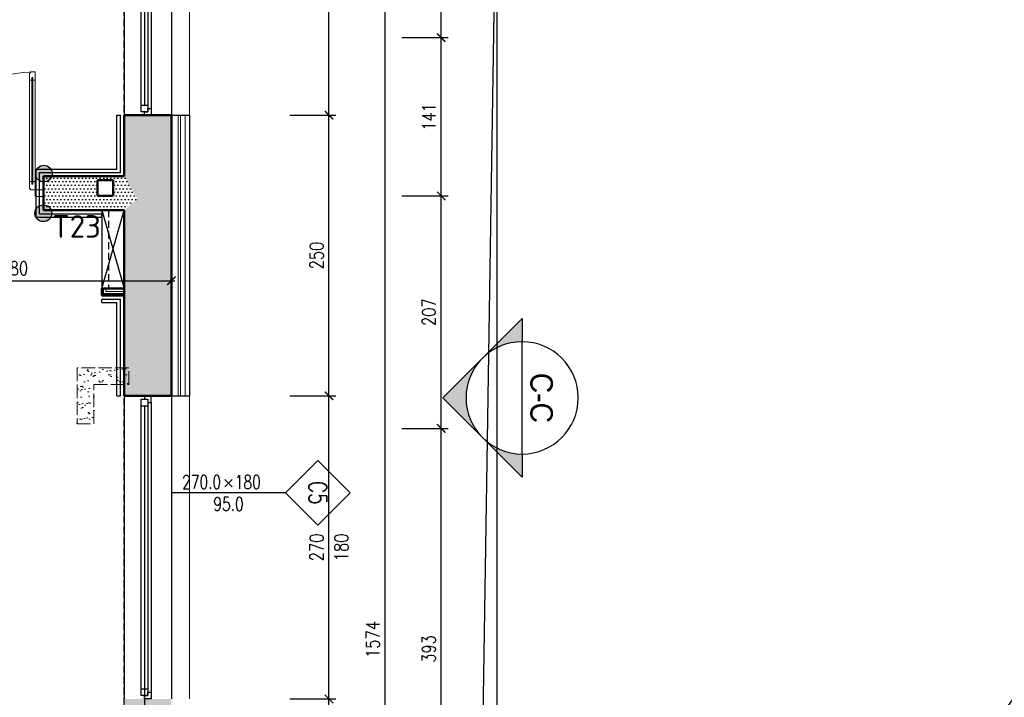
# Model space of a CAD drawing. Header units: millimetres. Extents: x 509 to 7952, y 243 to 5804.
# Tile 40 of 54: x 5448 to 6325, y 3170 to 3774. Entities that reach past the tile are written whole.
import ezdxf
from ezdxf.enums import TextEntityAlignment as Align

# ---------------------------------------------------------------- set-up
doc = ezdxf.new("R2010")
doc.units = ezdxf.units.MM
doc.linetypes.add('ACAD_ISO02W100', pattern=[15, 12, -3])
doc.linetypes.add('HIDDEN', pattern=[9.525, 6.35, -3.175])
for name, color, linetype in [('E_Tablice elektryczne - Opis', 1, 'Continuous'), ('E_Tablice elektryczne - Symbol', 1, 'Continuous'), ('WK-EtykOkna', 11, 'Continuous'), ('WK-Okna', 143, 'Continuous'), ('WK-OpisyDetali', 143, 'Continuous'), ('WK-Otwory', 9, 'Continuous'), ('WK-Poręcze', 252, 'Continuous'), ('WK-Wymiary', 8, 'Continuous'), ('WK-Ściany', 7, 'Continuous')]:
    doc.layers.add(name, color=color, linetype=linetype)
for name, color, linetype, lineweight in [('WK-izolacja termiczna II', 124, 'BATTING', 0), ('WK-widok', 8, 'Continuous', 0), ('WK-Wyburzenia', 6, 'Continuous', 5)]:
    doc.layers.add(name, color=color, linetype=linetype, lineweight=lineweight)
doc.layers.add('WK-Pomieszczenia', color=173, linetype='Continuous', plot=False)
doc.layers.add('WK-Uwagi', color=2, linetype='Continuous', plot=False)
doc.styles.add('Arial', font='micross.ttf', dxfattribs={"width": 0.9})
doc.styles.add('iso cp', font='isocpeur.ttf')
doc.styles.add('Romans', font='Romans.shx')
doc.styles.add('RomanS-Narrow', font='romans.shx', dxfattribs={"width": 0.8})
doc.styles.get("Standard").update_dxf_attribs({"font": 'ARIAL.TTF'})
doc.linetypes.add('BATTING', pattern='A,0.00254,-2.54,[134,ltypeshp.shx,S=2.54,R=0,X=-2.54,Y=0],-5.08,[134,ltypeshp.shx,S=2.54,R=180,X=2.54,Y=0],-2.54', length=10.16254)
doc.dimstyles.new('AEC Dimension 1-50', dxfattribs={"dimtxt": 12, "dimasz": 0.075, "dimexe": 6.25, "dimexo": 0, "dimgap": 5, "dimtad": 1, "dimdec": 1, "dimrnd": 0.5, "dimzin": 9, "dimdsep": 46, "dimtxsty": 'RomanS-Narrow', "dimblk": 'ARCHTICK', "dimcen": 0.125, "dimdle": 3.125, "dimclrd": 8, "dimclre": 8, "dimclrt": 256, "dimadec": 1, "dimazin": 0, "dimtfac": 1, "dimtdec": 1, "dimtmove": 2, "dimatfit": 2, "dimfxl": 0, "dimtolj": 1, "dimtzin": 0, "dimarcsym": 0})
doc.dimstyles.get("Standard").update_dxf_attribs({"dimtxt": 0.18, "dimasz": 0.18, "dimexe": 0.18, "dimexo": 0.0625, "dimgap": 0.09, "dimtad": 0, "dimtih": 1, "dimtoh": 1, "dimdec": 4, "dimzin": 0, "dimdsep": 46, "dimtxsty": 'Standard', "dimcen": 0.09, "dimadec": 0, "dimazin": 0, "dimtfac": 1, "dimtdec": 4, "dimtofl": 0, "dimtmove": 0, "dimatfit": 3, "dimfxl": 0, "dimtolj": 1, "dimtzin": 0, "dimarcsym": 0})
pattern_1 = [(360, (534.9164, 699.143), (1.5875, 3.175), [0, -3.175])]

# ---------------------------------------------------------------- blocks, each defined once
blk = doc.blocks.new('_ArchTick')
at = {"color": 0, "linetype": 'ByBlock', "const_width": 15}
blk.add_lwpolyline([(-50, -50), (50, 50)], dxfattribs=at)
blk = doc.blocks.new('*D726')
at = {"layer": 'Defpoints', "color": 0}
for p in [(6702.16, 3606.72), (6277.02, 3089.26), (6319.17, 3059.75)]:
    blk.add_point(p, dxfattribs=at)
at = {"layer": 'WK-Wymiary', "color": 8, "lineweight": -2, "ltscale": 1.3}
for p, q in [((6661.81, 3638.79), (6275.23, 3086.7)), ((6665.13, 3632.65), (6654.9, 3639.82)), ((6282.14, 3085.68), (6271.9, 3092.85))]:
    blk.add_line(p, q, dxfattribs=at)
at = {"layer": 'WK-Wymiary', "color": 8, "linetype": 'ByBlock', "lineweight": -2, "xscale": 0.075, "yscale": 0.075, "zscale": 0.075}
for p, rotation in [((6660.02, 3636.23), 54.99999999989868), ((6277.02, 3089.26), 234.9999999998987)]:
    blk.add_blockref('_ArchTick', p, dxfattribs=dict(at, rotation=rotation))
at = {"layer": 'WK-Wymiary', "color": 0, "insert": (6460.33, 3368.48), "char_height": 10, "attachment_point": 5, "rotation": 55, "style": 'RomanS-Narrow'}
blk.add_mtext('\\A1;668', dxfattribs=at)
blk = doc.blocks.new('Anno_Section_A2')
at = {"color": 0, "linetype": 'ByBlock', "lineweight": -2}
blk.add_line((2.5, 0), (-2.5, 0), dxfattribs=at)
blk.add_circle((0, 0), 2.5, dxfattribs=at)
at = {"color": 0, "linetype": 'ByBlock', "lineweight": -2, "style": 'Romans'}
blk.add_attdef('NUMBER', text='', height=1, dxfattribs=at).set_placement((0, 0.5), align=Align.CENTER)
blk.add_attdef('SHEET', text='', height=0.75, dxfattribs=at).set_placement((0, -0.5), align=Align.TOP_CENTER)
blk = doc.blocks.new('Anno_Arrow_A2')
at = {"linetype": 'ByBlock', "lineweight": -2}
h = blk.add_hatch(color=0, dxfattribs=at)
h.paths.add_polyline_path([(-1.768, 1.768), (-3.536, 0), (-2.5, 0, -0.198912)])
h.paths.add_polyline_path([(0, 3.536), (-1.768, 1.768, -0.414214), (1.768, 1.768)])
h.paths.add_polyline_path([(2.373, 1.162), (2.245, 1.1, -0.114349), (2.5, 0), (3.536, 0)])
h.paths.add_polyline_path([(1.768, 1.768, -0.082683), (2.245, 1.1), (2.373, 1.162)])
at = {"color": 0, "linetype": 'ByBlock', "lineweight": -2}
blk.add_lwpolyline([(-2.5, 0), (-3.536, 0), (0, 3.536), (3.536, 0), (2.5, 0)], dxfattribs=at)
blk = doc.blocks.new('L2')
at = {"color": 8}
for p, q in [((7.5, 5), (20, 5)), ((7.5, 0), (20, 0))]:
    blk.add_line(p, q, dxfattribs=at)
at = {"color": 4}
for p, q in [((7.5, 3), (20, 3)), ((7.5, 2), (20, 2))]:
    blk.add_line(p, q, dxfattribs=at)
blk.add_lwpolyline([(0, 1), (0, 5), (7.5, 5), (7.5, 3), (5, 3), (5, 2), (7.5, 2), (7.5, 0), (1, 0), (1, 1)], close=True)
blk = doc.blocks.new('L3')
for p, q in [((-22.5, -0.5), (-22.5, 0.5)), ((22.5, -0.5), (22.5, 0.5))]:
    blk.add_line(p, q)
at = {"color": 8}
for p, q in [((-15, 2.5), (15, 2.5)), ((-15, -2.5), (15, -2.5))]:
    blk.add_line(p, q, dxfattribs=at)
at = {"color": 4}
for p, q in [((-15, 0.5), (15, 0.5)), ((-15, 0.5), (15, 0.5)), ((-15, -0.5), (15, -0.5)), ((-15, -0.5), (15, -0.5))]:
    blk.add_line(p, q, dxfattribs=at)
blk = doc.blocks.new('WK_WindowTag01_50_P')
for p, q in [((0, 2.543), (0, 0)), ((-0.296, 1.353), (-0.133, 1.19)), ((-0.133, 1.353), (-0.296, 1.19))]:
    blk.add_line(p, q)
blk.add_lwpolyline([(0, 2.543), (0.719, 3.262), (0, 3.981), (-0.719, 3.262)], close=True)
at = {"color": 0, "linetype": 'ByBlock', "lineweight": -2, "style": 'RomanS-Narrow', "width": 0.75}
blk.add_attdef('OKNA_OBIEKTY:WYSOKOŚĆ', text='', height=0.3, rotation=90, dxfattribs=at).set_placement((0, 1.412), align=Align.BOTTOM_LEFT)
at = {"color": 0, "linetype": 'ByBlock', "lineweight": -2, "style": 'RomanS-Narrow', "width": 0.75, "flags": 8}
blk.add_attdef('OKNA_OBIEKTY:SYMBOL', text='', height=0.4, dxfattribs=at).set_placement((0, 3.262), align=Align.MIDDLE)
at = {"color": 0, "linetype": 'ByBlock', "lineweight": -2, "style": 'RomanS-Narrow', "width": 0.75}
blk.add_attdef('OKNA_OBIEKTY:PARAPET', text='', height=0.3, rotation=90, dxfattribs=at).set_placement((0.099, 1.271), align=Align.TOP_CENTER)
blk.add_attdef('OKNA_OBIEKTY:SZEROKOŚĆ', text='', height=0.3, rotation=90, dxfattribs=at).set_placement((0, 1.106), align=Align.BOTTOM_RIGHT)
blk = doc.blocks.new('*D897')
at = {"layer": 'Defpoints', "color": 0}
for p in [(5688.58, 3168.87), (5723.58, 3168.87), (5688.58, 2838.87)]:
    blk.add_point(p, dxfattribs=at)
at = {"layer": 'WK-Wymiary', "color": 8, "linetype": 'Continuous', "lineweight": -2, "ltscale": 1.3}
for p, q in [((5688.58, 3168.87), (5729.83, 3168.87)), ((5723.58, 2835.74), (5723.58, 3171.99)), ((5688.58, 2838.87), (5729.83, 2838.87))]:
    blk.add_line(p, q, dxfattribs=at)
at = {"layer": 'WK-Wymiary', "color": 8, "linetype": 'ByBlock', "lineweight": -2, "xscale": 0.075, "yscale": 0.075, "zscale": 0.075}
for p, rotation in [((5723.58, 3168.87), 90), ((5723.58, 2838.87), 270)]:
    blk.add_blockref('_ArchTick', p, dxfattribs=dict(at, rotation=rotation))
at = {"layer": 'WK-Wymiary', "lineweight": -3, "insert": (5712.58, 3003.87), "char_height": 12, "attachment_point": 5, "rotation": 90, "style": 'RomanS-Narrow'}
blk.add_mtext('\\A1;\\A1;330', dxfattribs=at)
blk = doc.blocks.new('*D898')
at = {"layer": 'Defpoints', "color": 0}
for p in [(5688.58, 3438.87), (5723.58, 3438.87), (5688.58, 3168.87)]:
    blk.add_point(p, dxfattribs=at)
at = {"layer": 'WK-Wymiary', "color": 8, "linetype": 'Continuous', "lineweight": -2, "ltscale": 1.3}
for p, q in [((5723.58, 3165.74), (5723.58, 3441.99)), ((5688.58, 3438.87), (5729.83, 3438.87)), ((5688.58, 3168.87), (5729.83, 3168.87))]:
    blk.add_line(p, q, dxfattribs=at)
at = {"layer": 'WK-Wymiary', "color": 8, "linetype": 'ByBlock', "lineweight": -2, "xscale": 0.075, "yscale": 0.075, "zscale": 0.075}
for p, rotation in [((5723.58, 3438.87), 90), ((5723.58, 3168.87), 270)]:
    blk.add_blockref('_ArchTick', p, dxfattribs=dict(at, rotation=rotation))
at = {"layer": 'WK-Wymiary', "lineweight": -3, "insert": (5712.58, 3303.87), "char_height": 12, "attachment_point": 5, "rotation": 90, "style": 'RomanS-Narrow'}
blk.add_mtext('\\A1;\\A1;270', dxfattribs=at)
blk = doc.blocks.new('*D899')
at = {"layer": 'Defpoints', "color": 0}
for p in [(5688.58, 3688.87), (5723.58, 3688.87), (5688.58, 3438.87)]:
    blk.add_point(p, dxfattribs=at)
at = {"layer": 'WK-Wymiary', "color": 8, "linetype": 'Continuous', "lineweight": -2, "ltscale": 1.3}
for p, q in [((5688.58, 3688.87), (5729.83, 3688.87)), ((5723.58, 3435.74), (5723.58, 3691.99)), ((5688.58, 3438.87), (5729.83, 3438.87))]:
    blk.add_line(p, q, dxfattribs=at)
at = {"layer": 'WK-Wymiary', "color": 8, "linetype": 'ByBlock', "lineweight": -2, "xscale": 0.075, "yscale": 0.075, "zscale": 0.075}
for p, rotation in [((5723.58, 3688.87), 90), ((5723.58, 3438.87), 270)]:
    blk.add_blockref('_ArchTick', p, dxfattribs=dict(at, rotation=rotation))
at = {"layer": 'WK-Wymiary', "lineweight": -3, "insert": (5712.58, 3563.87), "char_height": 12, "attachment_point": 5, "rotation": 90, "style": 'RomanS-Narrow'}
blk.add_mtext('\\A1;\\A1;250', dxfattribs=at)
blk = doc.blocks.new('*D900')
at = {"layer": 'Defpoints', "color": 0}
for p in [(5688.58, 3958.87), (5723.58, 3958.87), (5688.58, 3688.87)]:
    blk.add_point(p, dxfattribs=at)
at = {"layer": 'WK-Wymiary', "color": 8, "linetype": 'Continuous', "lineweight": -2, "ltscale": 1.3}
for p, q in [((5688.58, 3958.87), (5729.83, 3958.87)), ((5723.58, 3685.74), (5723.58, 3961.99)), ((5688.58, 3688.87), (5729.83, 3688.87))]:
    blk.add_line(p, q, dxfattribs=at)
at = {"layer": 'WK-Wymiary', "color": 8, "linetype": 'ByBlock', "lineweight": -2, "xscale": 0.075, "yscale": 0.075, "zscale": 0.075}
for p, rotation in [((5723.58, 3958.87), 90), ((5723.58, 3688.87), 270)]:
    blk.add_blockref('_ArchTick', p, dxfattribs=dict(at, rotation=rotation))
at = {"layer": 'WK-Wymiary', "lineweight": -3, "insert": (5712.58, 3823.87), "char_height": 12, "attachment_point": 5, "rotation": 90, "style": 'RomanS-Narrow'}
blk.add_mtext('\\A1;\\A1;270', dxfattribs=at)
blk = doc.blocks.new('*D909')
at = {"layer": 'Defpoints', "color": 0}
for p in [(5738.58, 4008.87), (5773.58, 4008.87), (5738.58, 2434.81)]:
    blk.add_point(p, dxfattribs=at)
at = {"layer": 'WK-Wymiary', "color": 8, "linetype": 'Continuous', "lineweight": -2, "ltscale": 1.3}
for p, q in [((5773.58, 2431.68), (5773.58, 4011.99)), ((5738.58, 4008.87), (5779.83, 4008.87)), ((5738.58, 2434.81), (5779.83, 2434.81))]:
    blk.add_line(p, q, dxfattribs=at)
at = {"layer": 'WK-Wymiary', "color": 8, "linetype": 'ByBlock', "lineweight": -2, "xscale": 0.075, "yscale": 0.075, "zscale": 0.075}
for p, rotation in [((5773.58, 4008.87), 90), ((5773.58, 2434.81), 270)]:
    blk.add_blockref('_ArchTick', p, dxfattribs=dict(at, rotation=rotation))
at = {"layer": 'WK-Wymiary', "lineweight": -3, "insert": (5762.58, 3221.84), "char_height": 12, "attachment_point": 5, "rotation": 90, "style": 'RomanS-Narrow'}
blk.add_mtext('\\A1;\\A1;1574', dxfattribs=at)
blk = doc.blocks.new('*D915')
at = {"layer": 'Defpoints', "color": 0}
for p in [(5788.58, 3409.87), (5823.58, 3409.87), (5788.58, 3016.87)]:
    blk.add_point(p, dxfattribs=at)
at = {"layer": 'WK-Wymiary', "color": 8, "linetype": 'Continuous', "lineweight": -2, "ltscale": 1.3}
for p, q in [((5788.58, 3409.87), (5829.83, 3409.87)), ((5823.58, 3013.74), (5823.58, 3412.99)), ((5788.58, 3016.87), (5829.83, 3016.87))]:
    blk.add_line(p, q, dxfattribs=at)
at = {"layer": 'WK-Wymiary', "color": 8, "linetype": 'ByBlock', "lineweight": -2, "xscale": 0.075, "yscale": 0.075, "zscale": 0.075}
for p, rotation in [((5823.58, 3409.87), 90), ((5823.58, 3016.87), 270)]:
    blk.add_blockref('_ArchTick', p, dxfattribs=dict(at, rotation=rotation))
at = {"layer": 'WK-Wymiary', "lineweight": -3, "insert": (5812.58, 3213.37), "char_height": 12, "attachment_point": 5, "rotation": 90, "style": 'RomanS-Narrow'}
blk.add_mtext('\\A1;\\A1;393', dxfattribs=at)
blk = doc.blocks.new('*D916')
at = {"layer": 'Defpoints', "color": 0}
for p in [(5788.58, 3616.87), (5823.58, 3616.87), (5788.58, 3409.87)]:
    blk.add_point(p, dxfattribs=at)
at = {"layer": 'WK-Wymiary', "color": 8, "linetype": 'Continuous', "lineweight": -2, "ltscale": 1.3}
for p, q in [((5788.58, 3616.87), (5829.83, 3616.87)), ((5823.58, 3406.74), (5823.58, 3619.99)), ((5788.58, 3409.87), (5829.83, 3409.87))]:
    blk.add_line(p, q, dxfattribs=at)
at = {"layer": 'WK-Wymiary', "color": 8, "linetype": 'ByBlock', "lineweight": -2, "xscale": 0.075, "yscale": 0.075, "zscale": 0.075}
for p, rotation in [((5823.58, 3616.87), 90), ((5823.58, 3409.87), 270)]:
    blk.add_blockref('_ArchTick', p, dxfattribs=dict(at, rotation=rotation))
at = {"layer": 'WK-Wymiary', "lineweight": -3, "insert": (5812.58, 3513.37), "char_height": 12, "attachment_point": 5, "rotation": 90, "style": 'RomanS-Narrow'}
blk.add_mtext('\\A1;\\A1;207', dxfattribs=at)
blk = doc.blocks.new('*D917')
at = {"layer": 'Defpoints', "color": 0}
for p in [(5788.58, 3757.87), (5823.58, 3757.87), (5788.58, 3616.87)]:
    blk.add_point(p, dxfattribs=at)
at = {"layer": 'WK-Wymiary', "color": 8, "linetype": 'Continuous', "lineweight": -2, "ltscale": 1.3}
for p, q in [((5788.58, 3757.87), (5829.83, 3757.87)), ((5823.58, 3613.74), (5823.58, 3760.99)), ((5788.58, 3616.87), (5829.83, 3616.87))]:
    blk.add_line(p, q, dxfattribs=at)
at = {"layer": 'WK-Wymiary', "color": 8, "linetype": 'ByBlock', "lineweight": -2, "xscale": 0.075, "yscale": 0.075, "zscale": 0.075}
for p, rotation in [((5823.58, 3757.87), 90), ((5823.58, 3616.87), 270)]:
    blk.add_blockref('_ArchTick', p, dxfattribs=dict(at, rotation=rotation))
at = {"layer": 'WK-Wymiary', "lineweight": -3, "insert": (5812.58, 3687.37), "char_height": 12, "attachment_point": 5, "rotation": 90, "style": 'RomanS-Narrow'}
blk.add_mtext('\\A1;\\A1;141', dxfattribs=at)
blk = doc.blocks.new('*D918')
at = {"layer": 'Defpoints', "color": 0}
for p in [(5788.58, 4012.87), (5823.58, 4012.87), (5788.58, 3757.87)]:
    blk.add_point(p, dxfattribs=at)
at = {"layer": 'WK-Wymiary', "color": 8, "linetype": 'Continuous', "lineweight": -2, "ltscale": 1.3}
for p, q in [((5788.58, 4012.87), (5829.83, 4012.87)), ((5823.58, 3754.74), (5823.58, 4015.99)), ((5788.58, 3757.87), (5829.83, 3757.87))]:
    blk.add_line(p, q, dxfattribs=at)
at = {"layer": 'WK-Wymiary', "color": 8, "linetype": 'ByBlock', "lineweight": -2, "xscale": 0.075, "yscale": 0.075, "zscale": 0.075}
for p, rotation in [((5823.58, 4012.87), 90), ((5823.58, 3757.87), 270)]:
    blk.add_blockref('_ArchTick', p, dxfattribs=dict(at, rotation=rotation))
at = {"layer": 'WK-Wymiary', "lineweight": -3, "insert": (5812.58, 3885.37), "char_height": 12, "attachment_point": 5, "rotation": 90, "style": 'RomanS-Narrow'}
blk.add_mtext('\\A1;\\A1;255', dxfattribs=at)
blk = doc.blocks.new('*D925')
at = {"layer": 'Defpoints', "color": 0}
for p in [(5838.58, 5508.87), (5873.58, 5508.87), (5838.58, 2434.81)]:
    blk.add_point(p, dxfattribs=at)
at = {"layer": 'WK-Wymiary', "color": 8, "linetype": 'Continuous', "lineweight": -2, "ltscale": 1.3}
for p, q in [((5873.58, 2431.68), (5873.58, 5511.99)), ((5838.58, 5508.87), (5879.83, 5508.87)), ((5838.58, 2434.81), (5879.83, 2434.81))]:
    blk.add_line(p, q, dxfattribs=at)
at = {"layer": 'WK-Wymiary', "color": 8, "linetype": 'ByBlock', "lineweight": -2, "xscale": 0.075, "yscale": 0.075, "zscale": 0.075}
for p, rotation in [((5873.58, 5508.87), 90), ((5873.58, 2434.81), 270)]:
    blk.add_blockref('_ArchTick', p, dxfattribs=dict(at, rotation=rotation))
at = {"layer": 'WK-Wymiary', "lineweight": -3, "insert": (5862.58, 3971.84), "char_height": 12, "attachment_point": 5, "rotation": 90, "style": 'RomanS-Narrow'}
blk.add_mtext('\\A1;\\A1;3074', dxfattribs=at)
blk = doc.blocks.new('*D976')
at = {"layer": 'Defpoints', "color": 0}
for p in [(5583.17, 3576.41), (5583.17, 3541.41), (5303.17, 3506.41)]:
    blk.add_point(p, dxfattribs=at)
at = {"layer": 'WK-Wymiary', "color": 8, "linetype": 'Continuous', "lineweight": -2, "ltscale": 1.3}
for p, q in [((5583.17, 3576.41), (5583.17, 3535.16)), ((5303.17, 3506.41), (5303.17, 3547.66)), ((5300.04, 3541.41), (5586.29, 3541.41))]:
    blk.add_line(p, q, dxfattribs=at)
at = {"layer": 'WK-Wymiary', "color": 8, "linetype": 'ByBlock', "lineweight": -2, "xscale": 0.075, "yscale": 0.075, "zscale": 0.075, "rotation": 180}
blk.add_blockref('_ArchTick', (5303.17, 3541.41), dxfattribs=at)
at = {"layer": 'WK-Wymiary', "color": 8, "linetype": 'ByBlock', "lineweight": -2, "xscale": 0.075, "yscale": 0.075, "zscale": 0.075}
blk.add_blockref('_ArchTick', (5583.17, 3541.41), dxfattribs=at)
at = {"layer": 'WK-Wymiary', "lineweight": -3, "insert": (5443.17, 3552.41), "char_height": 12, "attachment_point": 5, "style": 'RomanS-Narrow'}
blk.add_mtext('\\A1;\\A1;280', dxfattribs=at)

msp = doc.modelspace()

# ---------------------------------------------------------------- hatches: boundary and pattern name
at = {"layer": 'WK-Poręcze'}
for points in [[(5476.94, 3636.74, 1), (5461.97, 3636.74, 1)], [(5476.52, 3601.48, 1), (5461.54, 3601.48, 1)]]:
    msp.add_hatch(color=253, dxfattribs=at).paths.add_polyline_path(points)
at = {"layer": 'WK-Wyburzenia', "linetype": 'Continuous', "lineweight": 0}
h = msp.add_hatch(dxfattribs=at)
h.set_pattern_fill('AR-SAND', color=6, scale=0.2, style=0)
h.set_pattern_definition([(37.5, (534.916, 699.143), (-0.320006, 9.788265), [0, -7.7216, 0, -8.636, 0, -8.255]), (7.5, (534.916, 699.143), (8.990466, 14.336502), [0, -4.1656, 0, -6.9596, 0, -2.667]), (327.5, (528.668, 699.143), (15.819847, 0.028744), [0, -2.54, 0, -9.144, 0, -11.938]), (317.5, (528.668, 699.143), (15.27113, 4.458586), [0, -1.27, 0, -5.9944, 0, -6.858])])
h.paths.add_polyline_path([(5545.17, 3448.87), (5545.17, 3463.87), (5499.17, 3463.87), (5514.17, 3448.87)], flags=0)
h = msp.add_hatch(dxfattribs=at)
h.set_pattern_fill('AR-SAND', color=6, scale=0.2, style=0)
h.set_pattern_definition([(37.5, (534.916, 699.143), (-0.320006, 9.788265), [0, -7.7216, 0, -8.636, 0, -8.255]), (7.5, (534.916, 699.143), (8.990466, 14.336502), [0, -4.1656, 0, -6.9596, 0, -2.667]), (327.5, (528.668, 699.143), (15.819847, 0.028744), [0, -2.54, 0, -9.144, 0, -11.938]), (317.5, (528.668, 699.143), (15.27113, 4.458586), [0, -1.27, 0, -5.9944, 0, -6.858])])
h.paths.add_polyline_path([(5514.17, 3448.87), (5499.17, 3463.87), (5499.17, 3413.87), (5514.17, 3413.87)], flags=0)
at = {"layer": 'WK-Ściany', "linetype": 'Continuous', "lineweight": -3}
h = msp.add_hatch(dxfattribs=at)
h.set_pattern_fill('DOTS', color=253, scale=2, style=0)
h.set_pattern_definition([(5e-13, (534.9164, 699.143), (1.5875, 3.175), [0, -3.175])])
h.paths.add_polyline_path([(5541.17, 3958.87), (5583.17, 3958.87), (5583.17, 4008.87), (5545.17, 4045.51), (5545.17, 4010.96), (5541.17, 4010.96)], flags=0)
h.paths.add_polyline_path([(5583.17, 3688.87), (5541.17, 3688.87), (5541.17, 3634.37), (5552.67, 3614.37), (5541.17, 3604.37), (5541.17, 3438.87), (5583.17, 3438.87)], flags=0)
h.paths.add_polyline_path([(5583.17, 3168.87), (5541.17, 3168.87), (5541.17, 2838.87), (5583.17, 2838.87)], flags=0)
h.paths.add_polyline_path([(5583.17, 2568.87), (5541.17, 2568.87), (5541.17, 2370.87), (5583.17, 2434.81)], flags=0)
h.paths.add_polyline_path([(5541.17, 4049.37), (5541.17, 4049.33), (5541.21, 4049.33)], flags=0)
h = msp.add_hatch(dxfattribs=at)
h.set_pattern_fill('DOTS', color=253, scale=2, style=0)
h.set_pattern_definition(pattern_1)
h.paths.add_polyline_path([(5517.17, 3604.37), (5517.17, 3617.02), (5517.17, 3631.02), (5517.17, 3634.37), (5469.17, 3634.37), (5469.17, 3604.37)], flags=0)
h.paths.add_polyline_path([(5319.17, 3604.37), (5319.17, 3634.37), (5303.17, 3634.37), (5303.17, 3604.37)], flags=0)
h = msp.add_hatch(dxfattribs=at)
h.set_pattern_fill('DOTS', color=253, scale=2, style=0)
h.set_pattern_definition(pattern_1)
h.paths.add_polyline_path([(5531.17, 3631.02), (5531.17, 3634.37), (5517.17, 3634.37), (5517.17, 3631.02)], flags=0)
h = msp.add_hatch(dxfattribs=at)
h.set_pattern_fill('DOTS', color=253, scale=2, style=0)
h.set_pattern_definition([(360, (534.9164, 699.143), (1.5875, 3.175), [0, -3.175])])
h.paths.add_polyline_path([(5541.17, 3604.37), (5552.67, 3614.37), (5541.17, 3634.37), (5531.17, 3634.37), (5531.17, 3631.02), (5531.17, 3617.02), (5531.17, 3604.37)], flags=0)
h = msp.add_hatch(dxfattribs=at)
h.set_pattern_fill('DOTS', color=253, scale=2, style=0)
h.set_pattern_definition(pattern_1)
h.paths.add_polyline_path([(5531.17, 3604.37), (5531.17, 3617.02), (5517.17, 3617.02), (5517.17, 3604.37)], flags=0)

# ---------------------------------------------------------------- linework, layer by layer
at = {"ltscale": 1.3}
for p, q in [((5583.17, 3688.87), (5583.17, 3438.87)), ((5583.17, 3688.87), (5599.17, 3688.87)), ((5599.17, 3688.87), (5599.17, 3438.87)), ((5583.17, 3438.87), (5599.17, 3438.87))]:
    msp.add_line(p, q, dxfattribs=at)
msp.add_lwpolyline([(5649.17, 4008.87), (5873.58, 3971.84), (5816.57, 330.7), (1541.54, 330.7), (1541.54, 2778.64), (4012.25, 2778.64), (4012.25, 3854.59), (4389.17, 3988.87), (5649.17, 4008.87)])
at = {"layer": 'E_Tablice elektryczne - Symbol', "ltscale": 1.3}
for p, q in [((5521.17, 3534.37), (5541.17, 3604.37)), ((5521.17, 3604.37), (5541.17, 3534.37))]:
    msp.add_line(p, q, dxfattribs=at)
msp.add_lwpolyline([(5521.17, 3604.37), (5521.17, 3534.37), (5541.17, 3534.37), (5541.17, 3604.37)], close=True, dxfattribs=at)
at = {"layer": 'WK-izolacja termiczna II', "linetype": 'BATTING', "ltscale": 0.75}
msp.add_line((5591.17, 3688.87), (5591.17, 3438.87), dxfattribs=at)
at = {"layer": 'WK-Okna', "color": 143, "linetype": 'Continuous', "lineweight": -3}
for p, q in [((5541.17, 3958.87), (5541.17, 3688.87)), ((5583.17, 3958.87), (5583.17, 3688.87)), ((5559.17, 3949.87), (5559.17, 3697.87)), ((5565.17, 3952.87), (5565.17, 3694.87)), ((5556.17, 3697.87), (5562.17, 3697.87)), ((5541.17, 3438.87), (5541.17, 3168.87)), ((5565.17, 3432.87), (5565.17, 3174.87)), ((5583.17, 3438.87), (5583.17, 3168.87)), ((5556.17, 3429.87), (5562.17, 3429.87)), ((5559.17, 3429.87), (5559.17, 3177.87)), ((5556.17, 3177.87), (5562.17, 3177.87))]:
    msp.add_line(p, q, dxfattribs=at)
for points in [[(5556.17, 3955.87), (5562.17, 3955.87), (5562.17, 3691.87), (5556.17, 3691.87)], [(5565.17, 3694.87), (5565.17, 3688.87), (5559.17, 3688.87), (5559.17, 3691.87), (5562.17, 3691.87), (5562.17, 3694.87)], [(5556.17, 3435.87), (5562.17, 3435.87), (5562.17, 3171.87), (5556.17, 3171.87)], [(5565.17, 3432.87), (5565.17, 3438.87), (5559.17, 3438.87), (5559.17, 3435.87), (5562.17, 3435.87), (5562.17, 3432.87)], [(5565.17, 3174.87), (5565.17, 3168.87), (5559.17, 3168.87), (5559.17, 3171.87), (5562.17, 3171.87), (5562.17, 3174.87)]]:
    msp.add_lwpolyline(points, close=True, dxfattribs=at)
at = {"layer": 'WK-Otwory', "color": 9, "linetype": 'HIDDEN', "lineweight": -3}
for p, q in [((5521.17, 3604.37), (5521.17, 3534.37)), ((5527.17, 3604.37), (5527.17, 3534.37))]:
    msp.add_line(p, q, dxfattribs=at)
at = {"layer": 'WK-Otwory', "color": 9, "linetype": 'Continuous', "lineweight": -3}
for p, q in [((5527.17, 3604.37), (5521.17, 3604.37)), ((5527.17, 3534.37), (5521.17, 3534.37))]:
    msp.add_line(p, q, dxfattribs=at)
at = {"layer": 'WK-Pomieszczenia', "color": 173, "linetype": 'HIDDEN', "lineweight": -3}
for p, q in [((5541.17, 3634.37), (5541.17, 4010.96)), ((5469.17, 3604.37), (5469.17, 3634.37)), ((5469.17, 3634.37), (5541.17, 3634.37)), ((5541.17, 3604.37), (5469.17, 3604.37)), ((5541.17, 2372.87), (5541.17, 3604.37))]:
    msp.add_line(p, q, dxfattribs=at)
at = {"layer": 'WK-Poręcze', "color": 252, "linetype": 'Continuous', "lineweight": -3}
for p, q in [((5534.67, 3640.87), (5534.67, 3688.87)), ((5534.67, 3688.87), (5537.67, 3688.87)), ((5537.67, 3637.87), (5537.67, 3688.87)), ((5462.67, 3640.87), (5534.67, 3640.87)), ((5462.67, 3597.87), (5462.67, 3640.87)), ((5465.67, 3600.87), (5465.67, 3637.87)), ((5465.67, 3637.87), (5537.67, 3637.87)), ((5462.67, 3597.87), (5521.17, 3597.87)), ((5465.67, 3600.87), (5521.17, 3600.87)), ((5521.17, 3597.87), (5521.17, 3600.87)), ((5521.17, 3524.87), (5537.67, 3524.87)), ((5521.17, 3521.87), (5521.17, 3524.87)), ((5521.17, 3521.87), (5534.67, 3521.87)), ((5534.67, 3438.87), (5534.67, 3521.87)), ((5537.67, 3438.87), (5537.67, 3524.87)), ((5534.67, 3438.87), (5537.67, 3438.87))]:
    msp.add_line(p, q, dxfattribs=at)
at = {"layer": 'WK-Poręcze', "color": 253}
for centre in [(5469.45, 3636.74), (5469.03, 3601.48)]:
    msp.add_circle(centre, 7.49, dxfattribs=at)
at = {"layer": 'WK-Uwagi', "ltscale": 1.3}
msp.add_lwpolyline([(5531.17, 3617.02), (5517.17, 3617.02), (5517.17, 3631.02), (5531.17, 3631.02)], close=True, dxfattribs=at)
at = {"layer": 'WK-widok', "ltscale": 1.3}
for p, q in [((5599.17, 3958.87), (5599.17, 3688.87)), ((5599.17, 3438.87), (5599.17, 3168.87))]:
    msp.add_line(p, q, dxfattribs=at)
at = {"layer": 'WK-Wyburzenia', "ltscale": 1.3}
msp.add_line((5595.36, 3688.87), (5595.36, 3438.87), dxfattribs=at)
at = {"layer": 'WK-Wyburzenia', "color": 6, "linetype": 'ACAD_ISO02W100', "lineweight": 0}
for p, q in [((5545.17, 3463.87), (5499.17, 3463.87)), ((5499.17, 3463.87), (5499.17, 3413.87)), ((5545.17, 3448.87), (5545.17, 3463.87)), ((5514.17, 3448.87), (5545.17, 3448.87)), ((5514.17, 3413.87), (5514.17, 3448.87)), ((5499.17, 3413.87), (5514.17, 3413.87))]:
    msp.add_line(p, q, dxfattribs=at)
at = {"layer": 'WK-Wyburzenia', "linetype": 'BATTING', "ltscale": 0.55}
msp.add_lwpolyline([(5589.08, 3438.87), (5589.08, 3688.87)], dxfattribs=at)
at = {"layer": 'WK-Wyburzenia', "color": 6, "linetype": 'Continuous', "lineweight": 5}
msp.add_lwpolyline([(5461.67, 3616.37), (5469.17, 3616.37), (5469.17, 3622.37), (5461.67, 3622.37)], close=True, dxfattribs=at)
at = {"layer": 'WK-Wyburzenia', "color": 8, "linetype": 'Continuous', "lineweight": 5, "extrusion": (0, 0, -1)}
msp.add_arc((-5461.67, 3622.37), 105, 0, 90, dxfattribs=at)
at = {"layer": 'WK-Wymiary', "color": 5, "ltscale": 1.3}
msp.add_lwpolyline([(5559.17, 3369.45), (5559.17, 2405.03)], dxfattribs=at)
at = {"layer": 'WK-Ściany', "color": 7, "linetype": 'Continuous', "lineweight": 50}
for p, q in [((5583.17, 3688.87), (5541.17, 3688.87)), ((5541.17, 3688.87), (5541.17, 3634.37)), ((5583.17, 3438.87), (5583.17, 3688.87)), ((5517.17, 3634.37), (5469.17, 3634.37)), ((5469.17, 3634.37), (5469.17, 3604.37)), ((5531.17, 3634.37), (5517.17, 3634.37)), ((5541.17, 3634.37), (5531.17, 3634.37)), ((5517.17, 3631.02), (5531.17, 3631.02)), ((5517.17, 3617.02), (5517.17, 3631.02)), ((5531.17, 3631.02), (5531.17, 3617.02)), ((5531.17, 3617.02), (5517.17, 3617.02)), ((5469.17, 3604.37), (5517.17, 3604.37)), ((5517.17, 3604.37), (5531.17, 3604.37)), ((5531.17, 3604.37), (5541.17, 3604.37)), ((5541.17, 3604.37), (5541.17, 3438.87)), ((5521.17, 3534.37), (5527.17, 3534.37)), ((5521.17, 3528.37), (5521.17, 3534.37)), ((5521.17, 3528.37), (5541.17, 3528.37)), ((5522.17, 3529.37), (5522.17, 3534.37)), ((5541.17, 3529.37), (5522.17, 3529.37)), ((5541.17, 3534.37), (5527.17, 3534.37)), ((5541.17, 3528.37), (5541.17, 3534.37)), ((5541.17, 3438.87), (5583.17, 3438.87))]:
    msp.add_line(p, q, dxfattribs=at)
at = {"layer": 'WK-Ściany', "color": 124, "linetype": 'BATTING', "lineweight": 0, "ltscale": 0.2}
for p, q in [((5524.67, 3534.37), (5524.67, 3531.87)), ((5524.67, 3531.87), (5541.17, 3531.87))]:
    msp.add_line(p, q, dxfattribs=at)

# ---------------------------------------------------------------- block references
at = {"layer": 'WK-EtykOkna', "color": 11, "linetype": 'Continuous', "lineweight": -3, "ltscale": 1.3}
ref = msp.add_blockref('WK_WindowTag01_50_P', (5583.17, 3352.52, 90), dxfattribs=dict(at, xscale=40, yscale=40, zscale=40, rotation=270))
ref.add_attrib('OKNA_OBIEKTY:SZEROKOŚĆ', '270.0', dxfattribs={"layer": '0', "color": 0, "linetype": 'ByBlock', "lineweight": -2, "height": 12, "style": 'RomanS-Narrow', "width": 0.75}).set_placement((5627.41, 3352.52, 90), align=Align.BOTTOM_RIGHT)
ref.add_attrib('OKNA_OBIEKTY:SYMBOL', 'C5', dxfattribs={"layer": '0', "color": 0, "linetype": 'ByBlock', "lineweight": -2, "height": 16, "rotation": 270, "style": 'RomanS-Narrow', "width": 0.75}).set_placement((5713.65, 3352.52, 90), align=Align.MIDDLE)
ref.add_attrib('OKNA_OBIEKTY:WYSOKOŚĆ', '180', dxfattribs={"layer": '0', "color": 0, "linetype": 'ByBlock', "lineweight": -2, "height": 12, "style": 'RomanS-Narrow', "width": 0.75}).set_placement((5639.64, 3352.52, 90), align=Align.BOTTOM_LEFT)
ref.add_attrib('OKNA_OBIEKTY:PARAPET', '95.0', dxfattribs={"layer": '0', "color": 0, "linetype": 'ByBlock', "lineweight": -2, "height": 12, "style": 'RomanS-Narrow', "width": 0.75}).set_placement((5634.03, 3348.55, 90), align=Align.TOP_CENTER)
at = {"layer": 'WK-OpisyDetali', "xscale": 20, "yscale": 20, "zscale": 20, "rotation": 89.99999999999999}
msp.add_blockref('Anno_Arrow_A2', (5895.69, 3437.05), dxfattribs=at)
at = {"layer": 'WK-OpisyDetali'}
ref = msp.add_blockref('Anno_Section_A2', (5895.69, 3437.05), dxfattribs=dict(at, xscale=-20, yscale=20, zscale=20, rotation=89.99999999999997))
ref.add_attrib('NUMBER', 'C-C', dxfattribs={"layer": '0', "color": 0, "linetype": 'ByBlock', "lineweight": -2, "height": 20, "rotation": 270, "style": 'Arial', "width": 0.9}).set_placement((5903.03, 3437.05), align=Align.CENTER)
at = {"layer": 'WK-Wyburzenia', "color": 6, "linetype": 'Continuous', "lineweight": 5, "rotation": 269.9999999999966}
msp.add_blockref('L2', (5456.67, 3727.37), dxfattribs=at)
at = {"layer": 'WK-Wyburzenia', "color": 6, "linetype": 'Continuous', "lineweight": 5, "extrusion": (0, 0, -1), "xscale": 2.333333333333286, "zscale": -1, "rotation": 90.00000000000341}
msp.add_blockref('L3', (-5459.17, 3674.87), dxfattribs=at)
at = {"layer": 'WK-Wyburzenia', "color": 6, "linetype": 'Continuous', "lineweight": 5, "extrusion": (0, 0, -1), "zscale": -1, "rotation": 90.00000000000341}
msp.add_blockref('L2', (-5456.67, 3622.37), dxfattribs=at)

# ---------------------------------------------------------------- texts
at = {"layer": 'E_Tablice elektryczne - Opis', "ltscale": 1.3, "style": 'iso cp'}
msp.add_text('T23', height=20, dxfattribs=at).set_placement((5476.82, 3579.73))
at = {"layer": 'WK-Wymiary', "color": 8, "linetype": 'Continuous', "lineweight": -3, "insert": (5728.58, 3303.87), "char_height": 12, "attachment_point": 2, "rotation": 90, "style": 'RomanS-Narrow'}
msp.add_mtext('\\A1;180', dxfattribs=at)

# ---------------------------------------------------------------- dimensions: what is measured, and where the dimension line sits
at = {"layer": 'WK-Wymiary', "color": 8, "linetype": 'Continuous', "lineweight": -3, "ltscale": 1.3}
for base, p1, p2, text, picture, middle in [((5873.58, 5508.87), (5838.58, 2434.81), (5838.58, 5508.87), '\\A1;3074', '*D925', (5862.58, 3971.84)), ((5773.58, 4008.87), (5738.58, 2434.81), (5738.58, 4008.87), '\\A1;1574', '*D909', (5762.58, 3221.84)), ((5823.58, 4012.87), (5788.58, 3757.87), (5788.58, 4012.87), '\\A1;255', '*D918', (5812.58, 3885.37)), ((5723.58, 3958.87), (5688.58, 3688.87), (5688.58, 3958.87), '\\A1;270', '*D900', (5712.58, 3823.87)), ((5823.58, 3757.87), (5788.58, 3616.87), (5788.58, 3757.87), '\\A1;141', '*D917', (5812.58, 3687.37)), ((5723.58, 3688.87), (5688.58, 3438.87), (5688.58, 3688.87), '\\A1;250', '*D899', (5712.58, 3563.87)), ((5823.58, 3616.87), (5788.58, 3409.87), (5788.58, 3616.87), '\\A1;207', '*D916', (5812.58, 3513.37)), ((5723.58, 3438.87), (5688.58, 3168.87), (5688.58, 3438.87), '\\A1;270', '*D898', (5712.58, 3303.87)), ((5823.58, 3409.87), (5788.58, 3016.87), (5788.58, 3409.87), '\\A1;393', '*D915', (5812.58, 3213.37)), ((5723.58, 3168.87), (5688.58, 2838.87), (5688.58, 3168.87), '\\A1;330', '*D897', (5712.58, 3003.87))]:
    dim = msp.add_linear_dim(base=base, p1=p1, p2=p2, angle=90, text=text, dimstyle='AEC Dimension 1-50', override={"dimclrd": 8, "dimclre": 8, "dimclrt": 256}, dxfattribs=at)
    dim.commit()
    dim.dimension.update_dxf_attribs({"geometry": picture, "text_midpoint": middle})
at = {"layer": 'WK-Wymiary', "ltscale": 1.3}
dim = msp.add_aligned_dim(p1=(6702.16, 3606.72), p2=(6319.17, 3059.75), distance=-51.45, dimstyle='Standard', override={"dimtxt": 10, "dimasz": 0.075, "dimexe": 6.25, "dimexo": 0, "dimgap": 5, "dimtad": 1, "dimtih": 0, "dimtoh": 0, "dimdec": 0, "dimrnd": 0.1, "dimzin": 9, "dimtxsty": 'RomanS-Narrow', "dimblk": 'ArchTick', "dimcen": 0.125, "dimdle": 3.125, "dimclrd": 8, "dimclre": 8, "dimadec": 2, "dimtdec": 0, "dimtofl": 1, "dimtmove": 2, "dimatfit": 2, "dimfxl": 6.25, "dimfxlon": 1}, dxfattribs=at)
dim.commit()
dim.dimension.update_dxf_attribs({"geometry": '*D726', "text_midpoint": (6460.33, 3368.48)})
at = {"layer": 'WK-Wymiary', "color": 8, "linetype": 'Continuous', "lineweight": -3, "ltscale": 1.3}
dim = msp.add_linear_dim(base=(5583.17, 3541.41), p1=(5303.17, 3506.41), p2=(5583.17, 3576.41), text='\\A1;280', dimstyle='AEC Dimension 1-50', override={"dimclrd": 8, "dimclre": 8, "dimclrt": 256}, dxfattribs=at)
dim.commit()
dim.dimension.update_dxf_attribs({"geometry": '*D976', "text_midpoint": (5443.17, 3552.41)})

doc.saveas('drawing.dxf')
